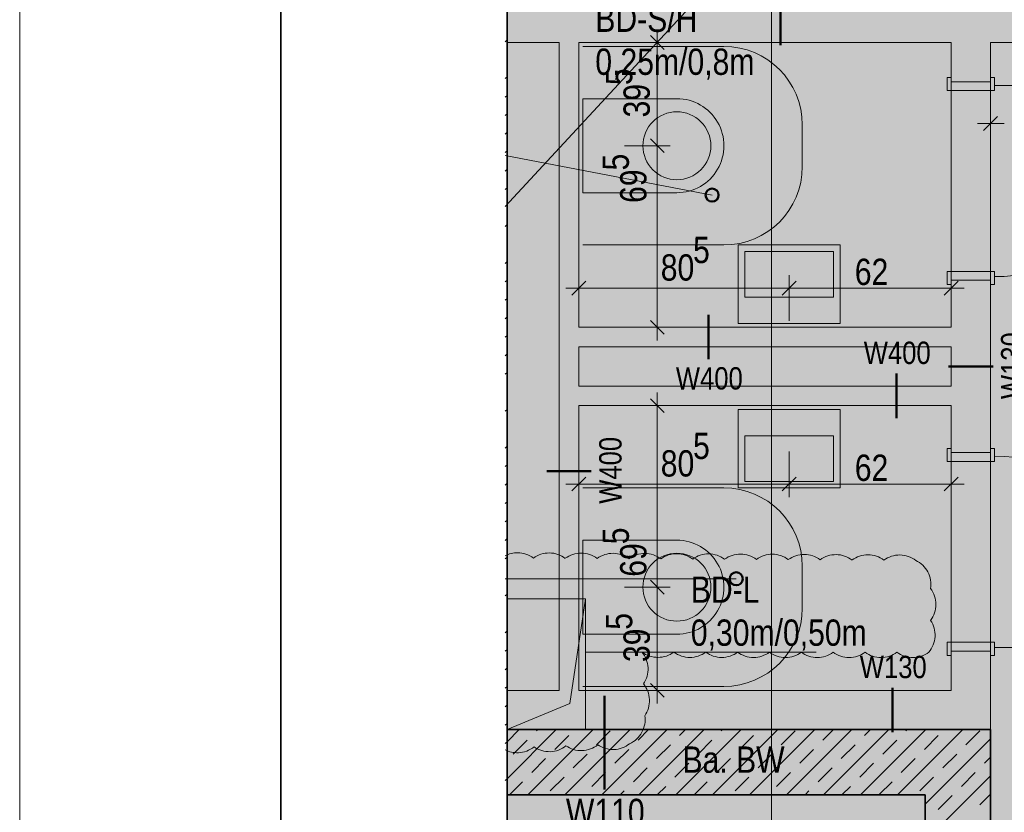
# Model space of a CAD drawing. Extents: x -743 to 300, y 62 to 1112.
# Tile 91 of 179: x -720 to -644, y 874 to 934. Entities that reach past the tile are written whole.
import ezdxf
from ezdxf.lldxf.tags import DXFTag

# ---------------------------------------------------------------- set-up
doc = ezdxf.new("R2010")
doc.units = 0
doc.layers.get('0').update_dxf_attribs({"lineweight": 13})
for name, color, linetype, lineweight, true_color in [('00 -Bauelemente -Gipskarton', 7, 'Continuous', 9, 0xff7fe6), ('30 -34 Innenwände- 1 tragend', 7, 'Continuous', 13, 0xdd0806), ('30 -34 Innenwände- 2 nichttragend', 7, 'Continuous', 18, 0xff7fe6), ('30 -34 Innenwände- 4 Türen_Fenster', 9, 'Continuous', 15, 0x808080), ('30 -35 Decken- 11 Bodendurchbruch', 7, 'Continuous', 15, 0x599559), ('60 -61 Ausstattung -1 Möbel -verdeckt', 9, 'grob-A06CPV7GL0', 13, 0x808080), ('70 -72 Beschriftung- 1 Beschriftung allgemein', 7, 'Continuous', 9, 0xff6633), ('70 -75 Raumstempel-2 Verweislinie', 3, 'Continuous', 9, 0x00ff00), ('70 -76 Bemaßung- 2 Allgemein', 9, 'Continuous', 5, 0x808080), ('70 -77 Revision- 2 Wolken', 7, 'Continuous', 18, 0x944cff), ('iwb_Layout BA_Markierung', 7, 'Continuous', 9, 0xbadcdc)]:
    doc.layers.add(name, color=color, linetype=linetype, lineweight=lineweight, true_color=true_color)
for name, color, linetype, lineweight in [('40 -41 Abwasser_Wasser_Gas- 1 Abwasser + sanitäre Anlagen', 7, 'Continuous', 9), ('70 -75 Raumstempel- 3 Wandstempel', 7, 'Continuous', 50), ('iwb_Plankopf Rahmen', 7, 'Continuous', 35), ('Keine-A06CPV7KL0', 7, 'Continuous', 9)]:
    doc.layers.add(name, color=color, linetype=linetype, lineweight=lineweight)
doc.styles.get("Standard").update_dxf_attribs({"font": 'ARIALN.TTF'})
tags = doc.linetypes.add('fein_strichliert-A06CPV7JL0', pattern=[4, 1, -2, 1]).pattern_tags.tags
tags[8:9] = [DXFTag(74, 4), DXFTag(75, 0), DXFTag(340, '0'), DXFTag(46, 0.0), DXFTag(50, 0.0), DXFTag(44, 0.0), DXFTag(45, 0.0)]
tags[6:7] = [DXFTag(74, 4), DXFTag(75, 0), DXFTag(340, '0'), DXFTag(46, 0.0), DXFTag(50, 0.0), DXFTag(44, 0.0), DXFTag(45, 0.0)]
tags[4:5] = [DXFTag(74, 4), DXFTag(75, 0), DXFTag(340, '0'), DXFTag(46, 0.0), DXFTag(50, 0.0), DXFTag(44, 0.0), DXFTag(45, 0.0)]
tags = doc.linetypes.add('grob-A06CPV7GL0', pattern=[14, 3, -8, 3]).pattern_tags.tags
tags[8:9] = [DXFTag(74, 4), DXFTag(75, 0), DXFTag(340, '0'), DXFTag(46, 0.0), DXFTag(50, 0.0), DXFTag(44, 0.0), DXFTag(45, 0.0)]
tags[6:7] = [DXFTag(74, 4), DXFTag(75, 0), DXFTag(340, '0'), DXFTag(46, 0.0), DXFTag(50, 0.0), DXFTag(44, 0.0), DXFTag(45, 0.0)]
tags[4:5] = [DXFTag(74, 4), DXFTag(75, 0), DXFTag(340, '0'), DXFTag(46, 0.0), DXFTag(50, 0.0), DXFTag(44, 0.0), DXFTag(45, 0.0)]

# ---------------------------------------------------------------- blocks, each defined once
blk = doc.blocks.new('Polygon-A06CPV78L0')
at = {"color": 0, "linetype": 'ByBlock', "lineweight": -2, "ltscale": 0.13}
blk.add_solid([(-611.222, 86.203), (-682.362, 86.014), (-611.055, 1083.814), (-682.362, 1083.814)], dxfattribs=at)
blk = doc.blocks.new('Referenz-A06CPV7ML0')
at = {"layer": '00 -Bauelemente -Gipskarton', "color": 0, "linetype": 'Continuous', "lineweight": 0, "ltscale": 0.13}
for points in [[(-682.352, 932.762), (-678.352, 932.762), (-682.352, 933.012), (-678.352, 933.012)], [(-647.852, 933.012), (-677.352, 933.012), (-648.102, 932.762), (-677.102, 932.762)], [(-677.352, 933.012), (-677.352, 910.212), (-677.102, 932.762), (-677.102, 910.462)], [(-647.852, 933.012), (-648.102, 932.762), (-647.852, 929.512), (-648.102, 929.512)], [(-645.602, 932.762), (-645.852, 933.012), (-645.602, 929.512), (-645.852, 929.512)], [(-639.202, 933.012), (-645.852, 933.012), (-639.202, 932.762), (-645.602, 932.762)], [(-682.352, 932.512), (-678.352, 932.512), (-682.352, 932.762), (-678.352, 932.762)], [(-648.102, 932.762), (-677.102, 932.762), (-648.352, 932.512), (-676.852, 932.512)], [(-677.102, 932.762), (-677.102, 910.462), (-676.852, 932.512), (-676.852, 910.712)], [(-648.102, 932.762), (-648.352, 932.512), (-648.102, 929.512), (-648.352, 929.512)], [(-645.352, 932.512), (-645.602, 932.762), (-645.352, 929.512), (-645.602, 929.512)], [(-639.202, 932.762), (-645.602, 932.762), (-639.202, 932.512), (-645.352, 932.512)], [(-648.352, 914.312), (-648.352, 906.212), (-648.102, 914.312), (-648.102, 906.212)], [(-648.102, 914.312), (-648.102, 906.212), (-647.852, 914.312), (-647.852, 906.212)], [(-645.852, 901.112), (-645.602, 901.112), (-645.852, 914.312), (-645.602, 914.312)], [(-645.602, 901.112), (-645.352, 901.112), (-645.602, 914.312), (-645.352, 914.312)], [(-677.102, 910.462), (-677.352, 910.212), (-648.352, 910.462), (-648.352, 910.212)], [(-676.852, 910.712), (-677.102, 910.462), (-648.352, 910.712), (-648.352, 910.462)], [(-677.352, 906.212), (-677.102, 906.212), (-677.352, 909.212), (-677.102, 909.212)], [(-677.102, 906.212), (-676.852, 906.212), (-677.102, 909.212), (-676.852, 909.212)], [(-648.102, 905.212), (-677.352, 905.212), (-648.102, 904.962), (-677.102, 904.962)], [(-677.352, 905.212), (-677.352, 882.412), (-677.102, 904.962), (-677.102, 882.662)], [(-647.852, 901.112), (-647.852, 905.212), (-648.102, 901.112), (-648.102, 905.212)], [(-648.352, 904.962), (-677.102, 904.962), (-648.352, 904.712), (-676.852, 904.712)], [(-677.102, 904.962), (-677.102, 882.662), (-676.852, 904.712), (-676.852, 882.912)], [(-648.102, 901.112), (-648.102, 904.962), (-648.352, 901.112), (-648.352, 904.962)], [(-648.352, 885.912), (-648.352, 882.912), (-648.102, 885.912), (-648.102, 882.662)], [(-648.102, 885.912), (-648.102, 882.662), (-647.852, 885.912), (-647.852, 882.412)], [(-645.852, 885.912), (-645.852, 880.412), (-645.602, 885.912), (-645.602, 880.162)], [(-645.602, 885.912), (-645.602, 880.162), (-645.352, 885.912), (-645.352, 879.912)], [(-678.352, 882.662), (-678.352, 882.912), (-682.352, 882.662), (-682.352, 882.912)], [(-678.352, 882.412), (-678.352, 882.662), (-682.352, 882.412), (-682.352, 882.662)], [(-677.102, 882.662), (-677.352, 882.412), (-648.102, 882.662), (-647.852, 882.412)], [(-676.852, 882.912), (-677.102, 882.662), (-648.352, 882.912), (-648.102, 882.662)], [(-645.602, 880.162), (-645.852, 880.412), (-682.352, 880.162), (-682.352, 880.412)], [(-645.352, 879.912), (-645.602, 880.162), (-682.352, 879.912), (-682.352, 880.162)]]:
    blk.add_solid(points, dxfattribs=at)
at = {"layer": '30 -34 Innenwände- 1 tragend', "color": 0, "lineweight": 35}
for p, q in [((-682.352, 1002.412), (-682.352, 837.412)), ((-682.352, 879.912), (-645.352, 879.912)), ((-645.352, 879.912), (-645.352, 837.412)), ((-682.352, 874.912), (-650.352, 874.912)), ((-650.352, 874.912), (-650.352, 837.412))]:
    blk.add_line(p, q, dxfattribs=at)
at = {"layer": '30 -34 Innenwände- 1 tragend', "color": 0, "lineweight": 9}
for p, q in [((-682.489, 932.575), (-682.352, 932.712)), ((-682.489, 932.575), (-682.352, 932.712)), ((-682.489, 929.747), (-682.352, 929.884)), ((-682.489, 929.747), (-682.352, 929.884)), ((-682.489, 928.332), (-682.352, 928.47)), ((-682.489, 928.332), (-682.352, 928.47)), ((-682.489, 926.918), (-682.352, 927.056)), ((-682.489, 926.918), (-682.352, 927.056)), ((-682.489, 925.504), (-682.352, 925.641)), ((-682.489, 925.504), (-682.352, 925.641)), ((-682.489, 924.09), (-682.352, 924.227)), ((-682.489, 924.09), (-682.352, 924.227)), ((-682.489, 922.675), (-682.352, 922.813)), ((-682.489, 922.675), (-682.352, 922.813)), ((-682.489, 921.261), (-682.352, 921.399)), ((-682.489, 921.261), (-682.352, 921.399)), ((-682.489, 918.433), (-682.352, 918.57)), ((-682.489, 918.433), (-682.352, 918.57)), ((-682.489, 915.604), (-682.352, 915.742)), ((-682.489, 915.604), (-682.352, 915.742)), ((-682.489, 914.19), (-682.352, 914.328)), ((-682.489, 914.19), (-682.352, 914.328)), ((-682.489, 912.776), (-682.352, 912.913)), ((-682.489, 912.776), (-682.352, 912.913)), ((-682.489, 911.362), (-682.352, 911.499)), ((-682.489, 911.362), (-682.352, 911.499)), ((-682.489, 909.948), (-682.352, 910.085)), ((-682.489, 909.948), (-682.352, 910.085)), ((-682.489, 908.533), (-682.352, 908.671)), ((-682.489, 908.533), (-682.352, 908.671)), ((-682.489, 907.119), (-682.352, 907.257)), ((-682.489, 907.119), (-682.352, 907.257)), ((-682.489, 904.291), (-682.352, 904.428)), ((-682.489, 904.291), (-682.352, 904.428)), ((-682.489, 901.462), (-682.352, 901.6)), ((-682.489, 901.462), (-682.352, 901.6)), ((-682.489, 900.048), (-682.352, 900.185)), ((-682.489, 900.048), (-682.352, 900.185)), ((-682.489, 898.634), (-682.352, 898.771)), ((-682.489, 898.634), (-682.352, 898.771)), ((-682.489, 897.22), (-682.352, 897.357)), ((-682.489, 897.22), (-682.352, 897.357)), ((-682.489, 895.805), (-682.352, 895.943)), ((-682.489, 895.805), (-682.352, 895.943)), ((-682.489, 894.391), (-682.352, 894.529)), ((-682.489, 894.391), (-682.352, 894.529)), ((-682.489, 892.977), (-682.352, 893.114)), ((-682.489, 892.977), (-682.352, 893.114)), ((-682.489, 890.149), (-682.352, 890.286)), ((-682.489, 890.149), (-682.352, 890.286)), ((-682.489, 887.32), (-682.352, 887.458)), ((-682.489, 887.32), (-682.352, 887.458)), ((-682.489, 885.906), (-682.352, 886.043)), ((-682.489, 885.906), (-682.352, 886.043)), ((-682.489, 884.492), (-682.352, 884.629)), ((-682.489, 884.492), (-682.352, 884.629)), ((-682.489, 883.077), (-682.352, 883.215)), ((-682.489, 883.077), (-682.352, 883.215)), ((-682.489, 881.663), (-682.352, 881.801)), ((-682.489, 881.663), (-682.352, 881.801)), ((-682.489, 880.249), (-682.352, 880.386)), ((-682.489, 880.249), (-682.352, 880.386)), ((-682.352, 878.972), (-681.412, 879.912)), ((-682.352, 876.144), (-678.584, 879.912)), ((-682.352, 878.972), (-681.412, 879.912)), ((-682.352, 876.144), (-678.584, 879.912)), ((-680.755, 874.912), (-675.755, 879.912)), ((-680.755, 874.912), (-675.755, 879.912)), ((-680.104, 879.806), (-679.998, 879.912)), ((-680.104, 879.806), (-679.998, 879.912)), ((-678.69, 878.392), (-677.629, 879.452)), ((-678.69, 878.392), (-677.629, 879.452)), ((-677.927, 874.912), (-672.927, 879.912)), ((-677.927, 874.912), (-672.927, 879.912)), ((-675.508, 878.745), (-674.447, 879.806)), ((-675.508, 878.745), (-674.447, 879.806)), ((-675.098, 874.912), (-670.098, 879.912)), ((-675.098, 874.912), (-670.098, 879.912)), ((-672.326, 879.099), (-671.513, 879.912)), ((-672.326, 879.099), (-671.513, 879.912)), ((-672.27, 874.912), (-667.27, 879.912)), ((-672.27, 874.912), (-667.27, 879.912)), ((-669.442, 874.912), (-664.442, 879.912)), ((-669.442, 874.912), (-664.442, 879.912)), ((-669.144, 879.452), (-668.684, 879.912)), ((-669.144, 879.452), (-668.684, 879.912)), ((-666.613, 874.912), (-661.613, 879.912)), ((-666.613, 874.912), (-661.613, 879.912)), ((-665.962, 879.806), (-665.856, 879.912)), ((-665.962, 879.806), (-665.856, 879.912)), ((-664.548, 878.392), (-663.487, 879.452)), ((-664.548, 878.392), (-663.487, 879.452)), ((-663.785, 874.912), (-658.785, 879.912)), ((-663.785, 874.912), (-658.785, 879.912)), ((-661.366, 878.745), (-660.305, 879.806)), ((-661.366, 878.745), (-660.305, 879.806)), ((-660.956, 874.912), (-655.956, 879.912)), ((-660.956, 874.912), (-655.956, 879.912)), ((-658.184, 879.099), (-657.37, 879.912)), ((-658.184, 879.099), (-657.37, 879.912)), ((-658.128, 874.912), (-653.128, 879.912)), ((-658.128, 874.912), (-653.128, 879.912)), ((-655.299, 874.912), (-650.299, 879.912)), ((-655.299, 874.912), (-650.299, 879.912)), ((-655.002, 879.452), (-654.542, 879.912)), ((-655.002, 879.452), (-654.542, 879.912)), ((-652.471, 874.912), (-647.471, 879.912)), ((-652.471, 874.912), (-647.471, 879.912)), ((-651.82, 879.806), (-651.714, 879.912)), ((-651.82, 879.806), (-651.714, 879.912)), ((-650.406, 878.392), (-649.345, 879.452)), ((-650.406, 878.392), (-649.345, 879.452)), ((-647.224, 878.745), (-646.163, 879.806)), ((-647.224, 878.745), (-646.163, 879.806)), ((-682.489, 878.835), (-682.352, 878.972)), ((-682.489, 878.835), (-682.352, 878.972)), ((-681.872, 878.038), (-680.811, 879.099)), ((-681.872, 878.038), (-680.811, 879.099)), ((-670.912, 877.685), (-669.851, 878.745)), ((-670.912, 877.685), (-669.851, 878.745)), ((-667.73, 878.038), (-666.669, 879.099)), ((-667.73, 878.038), (-666.669, 879.099)), ((-656.769, 877.685), (-655.709, 878.745)), ((-656.769, 877.685), (-655.709, 878.745)), ((-653.588, 878.038), (-652.527, 879.099)), ((-653.588, 878.038), (-652.527, 879.099)), ((-650.352, 874.203), (-645.352, 879.203)), ((-650.352, 874.203), (-645.352, 879.203)), ((-677.276, 876.977), (-676.215, 878.038)), ((-677.276, 876.977), (-676.215, 878.038)), ((-674.094, 877.331), (-673.033, 878.392)), ((-674.094, 877.331), (-673.033, 878.392)), ((-663.133, 876.977), (-662.073, 878.038)), ((-663.133, 876.977), (-662.073, 878.038)), ((-659.951, 877.331), (-658.891, 878.392)), ((-659.951, 877.331), (-658.891, 878.392)), ((-648.991, 876.977), (-647.931, 878.038)), ((-648.991, 876.977), (-647.931, 878.038)), ((-680.458, 876.624), (-679.397, 877.685)), ((-680.458, 876.624), (-679.397, 877.685)), ((-669.497, 876.27), (-668.437, 877.331)), ((-669.497, 876.27), (-668.437, 877.331)), ((-666.315, 876.624), (-665.255, 877.685)), ((-666.315, 876.624), (-665.255, 877.685)), ((-655.355, 876.27), (-654.295, 877.331)), ((-655.355, 876.27), (-654.295, 877.331)), ((-652.173, 876.624), (-651.113, 877.685)), ((-652.173, 876.624), (-651.113, 877.685)), ((-645.809, 877.331), (-645.352, 877.788)), ((-645.809, 877.331), (-645.352, 877.788)), ((-675.861, 875.563), (-674.801, 876.624)), ((-675.861, 875.563), (-674.801, 876.624)), ((-672.679, 875.917), (-671.619, 876.977)), ((-672.679, 875.917), (-671.619, 876.977)), ((-661.719, 875.563), (-660.659, 876.624)), ((-661.719, 875.563), (-660.659, 876.624)), ((-658.537, 875.917), (-657.477, 876.977)), ((-658.537, 875.917), (-657.477, 876.977)), ((-647.577, 875.563), (-646.516, 876.624)), ((-647.577, 875.563), (-646.516, 876.624)), ((-682.489, 876.006), (-682.352, 876.144)), ((-682.489, 876.006), (-682.352, 876.144)), ((-682.169, 874.912), (-681.165, 875.917)), ((-682.169, 874.912), (-681.165, 875.917)), ((-679.043, 875.21), (-677.983, 876.27)), ((-679.043, 875.21), (-677.983, 876.27)), ((-668.027, 874.912), (-667.023, 875.917)), ((-668.027, 874.912), (-667.023, 875.917)), ((-664.901, 875.21), (-663.841, 876.27)), ((-664.901, 875.21), (-663.841, 876.27)), ((-653.885, 874.912), (-652.88, 875.917)), ((-653.885, 874.912), (-652.88, 875.917)), ((-650.759, 875.21), (-649.698, 876.27)), ((-650.759, 875.21), (-649.698, 876.27)), ((-650.352, 871.374), (-645.352, 876.374)), ((-650.352, 871.374), (-645.352, 876.374)), ((-673.684, 874.912), (-673.387, 875.21)), ((-673.684, 874.912), (-673.387, 875.21)), ((-670.856, 874.912), (-670.205, 875.563)), ((-670.856, 874.912), (-670.205, 875.563)), ((-659.542, 874.912), (-659.244, 875.21)), ((-659.542, 874.912), (-659.244, 875.21)), ((-656.714, 874.912), (-656.062, 875.563)), ((-656.714, 874.912), (-656.062, 875.563)), ((-646.163, 874.149), (-645.352, 874.96)), ((-646.163, 874.149), (-645.352, 874.96)), ((-649.345, 873.795), (-648.284, 874.856)), ((-649.345, 873.795), (-648.284, 874.856))]:
    blk.add_line(p, q, dxfattribs=at)
at = {"layer": '30 -34 Innenwände- 1 tragend', "color": 0, "linetype": 'Continuous', "lineweight": -2, "ltscale": 0.13}
for p, q in [((-682.352, 932.512), (-682.352, 882.912)), ((-682.352, 879.912), (-645.352, 879.912)), ((-645.352, 879.912), (-645.352, 837.412)), ((-682.352, 874.912), (-682.352, 837.412)), ((-682.352, 874.912), (-650.352, 874.912)), ((-650.352, 874.912), (-650.352, 837.412))]:
    blk.add_line(p, q, dxfattribs=at)
at = {"layer": '30 -34 Innenwände- 2 nichttragend', "color": 0, "linetype": 'Continuous', "ltscale": 0.18}
for p, q in [((-682.352, 932.512), (-678.352, 932.512)), ((-678.352, 882.912), (-678.352, 932.512)), ((-676.852, 910.712), (-676.852, 932.512)), ((-676.852, 932.512), (-648.352, 932.512)), ((-648.352, 929.512), (-648.352, 932.512)), ((-645.352, 932.512), (-639.202, 932.512)), ((-645.352, 929.512), (-645.352, 932.512)), ((-648.352, 929.512), (-648.352, 929.832)), ((-645.352, 929.512), (-645.352, 929.832)), ((-648.352, 910.712), (-648.352, 914.312)), ((-648.352, 914.312), (-648.352, 913.992)), ((-645.352, 901.112), (-645.352, 914.312)), ((-645.352, 914.312), (-645.352, 913.992)), ((-648.352, 910.712), (-676.852, 910.712)), ((-676.852, 906.212), (-676.852, 909.212)), ((-648.352, 909.212), (-676.852, 909.212)), ((-648.352, 906.212), (-648.352, 909.212)), ((-676.852, 906.212), (-648.352, 906.212)), ((-676.852, 882.912), (-676.852, 904.712)), ((-676.852, 904.712), (-648.352, 904.712)), ((-648.352, 901.112), (-648.352, 904.712)), ((-648.352, 901.112), (-648.352, 901.432)), ((-645.352, 901.112), (-645.352, 901.432)), ((-648.352, 882.912), (-648.352, 885.912)), ((-648.352, 885.912), (-648.352, 885.592)), ((-645.352, 879.912), (-645.352, 885.912)), ((-645.352, 885.912), (-645.352, 885.592)), ((-682.352, 882.912), (-678.352, 882.912)), ((-682.352, 879.912), (-682.352, 882.912)), ((-676.852, 882.912), (-648.352, 882.912)), ((-682.352, 879.912), (-645.352, 879.912))]:
    blk.add_line(p, q, dxfattribs=at)
at = {"layer": '30 -34 Innenwände- 4 Türen_Fenster', "color": 0, "linetype": 'Continuous', "ltscale": 0.15}
for p, q in [((-648.652, 928.832), (-648.652, 929.832)), ((-648.652, 929.832), (-648.352, 929.832)), ((-648.352, 929.832), (-648.352, 929.512)), ((-648.352, 929.512), (-645.352, 929.512)), ((-645.352, 929.832), (-645.052, 929.832)), ((-645.352, 929.512), (-645.352, 929.832)), ((-645.052, 929.832), (-645.052, 929.232)), ((-645.052, 929.232), (-645.052, 928.832)), ((-645.052, 928.832), (-648.652, 928.832)), ((-645.052, 914.992), (-648.652, 914.992)), ((-648.652, 914.992), (-648.652, 913.992)), ((-645.052, 914.592), (-645.052, 914.992)), ((-648.352, 913.992), (-648.352, 914.312)), ((-648.352, 914.312), (-645.352, 914.312)), ((-645.352, 914.312), (-645.352, 913.992)), ((-645.052, 913.992), (-645.052, 914.592)), ((-648.652, 913.992), (-648.352, 913.992)), ((-645.352, 913.992), (-645.052, 913.992)), ((-648.652, 900.432), (-648.652, 901.432)), ((-648.652, 901.432), (-648.352, 901.432)), ((-648.352, 901.432), (-648.352, 901.112)), ((-645.352, 901.432), (-645.052, 901.432)), ((-645.352, 901.112), (-645.352, 901.432)), ((-645.052, 901.432), (-645.052, 900.832)), ((-648.352, 901.112), (-645.352, 901.112)), ((-645.052, 900.832), (-645.052, 900.432)), ((-645.052, 900.432), (-648.652, 900.432)), ((-645.052, 886.592), (-648.652, 886.592)), ((-648.652, 886.592), (-648.652, 885.592)), ((-645.052, 886.192), (-645.052, 886.592)), ((-645.052, 885.592), (-645.052, 886.192)), ((-648.652, 885.592), (-648.352, 885.592)), ((-648.352, 885.592), (-648.352, 885.912)), ((-648.352, 885.912), (-645.352, 885.912)), ((-645.352, 885.912), (-645.352, 885.592)), ((-645.352, 885.592), (-645.052, 885.592))]:
    blk.add_line(p, q, dxfattribs=at)
at = {"layer": '30 -34 Innenwände- 4 Türen_Fenster', "color": 0, "linetype": 'grob-A06CPV7GL0', "ltscale": 0.15}
for p, q in [((-648.352, 914.312), (-648.352, 929.512)), ((-645.352, 914.312), (-645.352, 929.512)), ((-648.352, 885.912), (-648.352, 901.112)), ((-645.352, 885.912), (-645.352, 901.112))]:
    blk.add_line(p, q, dxfattribs=at)
at = {"layer": '30 -34 Innenwände- 4 Türen_Fenster', "color": 0, "linetype": 'fein_strichliert-A06CPV7JL0', "ltscale": 0.15}
for p, q in [((-645.052, 929.232), (-630.412, 929.232)), ((-645.052, 886.192), (-630.412, 886.192))]:
    blk.add_line(p, q, dxfattribs=at)
for centre, major_axis in [((-645.052, 929.232), (0, -14.64)), ((-645.052, 886.192), (14.64, 0))]:
    blk.add_ellipse(centre, major_axis=major_axis, ratio=1, start_param=0, end_param=1.570796, dxfattribs=at)
at = {"layer": '30 -35 Decken- 11 Bodendurchbruch', "color": 0, "linetype": 'Continuous', "ltscale": 0.15}
for p, q in [((-682.352, 879.912), (-682.352, 889.912)), ((-682.352, 889.912), (-676.352, 889.912)), ((-676.352, 889.912), (-677.552, 881.912)), ((-676.352, 889.912), (-677.552, 881.912)), ((-676.352, 879.912), (-676.352, 889.912)), ((-658.687, 885.835), (-676.352, 885.835)), ((-677.552, 881.912), (-682.352, 879.912)), ((-677.552, 881.912), (-682.352, 879.912)), ((-682.352, 879.912), (-676.352, 879.912))]:
    blk.add_line(p, q, dxfattribs=at)
blk.add_solid([(-676.352, 879.912), (-682.352, 879.912), (-676.352, 889.912), (-677.552, 881.912)], dxfattribs=at)
at = {"layer": '40 -41 Abwasser_Wasser_Gas- 1 Abwasser + sanitäre Anlagen', "color": 0, "linetype": 'Continuous', "ltscale": 0.13}
for p, q in [((-676.552, 921.012), (-676.552, 928.212)), ((-676.552, 928.212), (-669.352, 928.212)), ((-670.578, 926.905), (-670.796, 926.774)), ((-670.347, 927.014), (-670.578, 926.905)), ((-670.107, 927.1), (-670.347, 927.014)), ((-669.859, 927.162), (-670.107, 927.1)), ((-669.607, 927.2), (-669.859, 927.162)), ((-669.352, 927.212), (-669.607, 927.2)), ((-669.097, 927.2), (-669.352, 927.212)), ((-668.845, 927.162), (-669.097, 927.2)), ((-668.597, 927.1), (-668.845, 927.162)), ((-668.357, 927.014), (-668.597, 927.1)), ((-668.126, 926.905), (-668.357, 927.014)), ((-667.907, 926.774), (-668.126, 926.905)), ((-671.362, 926.262), (-671.514, 926.057)), ((-671.19, 926.451), (-671.362, 926.262)), ((-671.001, 926.622), (-671.19, 926.451)), ((-670.796, 926.774), (-671.001, 926.622)), ((-667.702, 926.622), (-667.907, 926.774)), ((-667.513, 926.451), (-667.702, 926.622)), ((-667.342, 926.262), (-667.513, 926.451)), ((-667.19, 926.057), (-667.342, 926.262)), ((-671.754, 925.607), (-671.84, 925.367)), ((-671.645, 925.838), (-671.754, 925.607)), ((-671.514, 926.057), (-671.645, 925.838)), ((-667.059, 925.838), (-667.19, 926.057)), ((-666.95, 925.607), (-667.059, 925.838)), ((-666.864, 925.367), (-666.95, 925.607)), ((-671.939, 924.867), (-671.952, 924.612)), ((-671.902, 925.119), (-671.939, 924.867)), ((-671.84, 925.367), (-671.902, 925.119)), ((-666.802, 925.119), (-666.864, 925.367)), ((-666.764, 924.867), (-666.802, 925.119)), ((-666.752, 924.612), (-666.764, 924.867)), ((-671.952, 924.612), (-671.939, 924.357)), ((-671.939, 924.357), (-671.902, 924.105)), ((-671.902, 924.105), (-671.84, 923.857)), ((-666.864, 923.857), (-666.802, 924.105)), ((-666.802, 924.105), (-666.764, 924.357)), ((-666.764, 924.357), (-666.752, 924.612)), ((-671.84, 923.857), (-671.754, 923.617)), ((-671.754, 923.617), (-671.645, 923.386)), ((-671.645, 923.386), (-671.514, 923.168)), ((-671.514, 923.168), (-671.362, 922.963)), ((-667.342, 922.963), (-667.19, 923.168)), ((-667.19, 923.168), (-667.059, 923.386)), ((-667.059, 923.386), (-666.95, 923.617)), ((-666.95, 923.617), (-666.864, 923.857)), ((-671.362, 922.963), (-671.19, 922.774)), ((-671.19, 922.774), (-671.001, 922.602)), ((-671.001, 922.602), (-670.796, 922.45)), ((-670.796, 922.45), (-670.578, 922.319)), ((-668.126, 922.319), (-667.907, 922.45)), ((-667.907, 922.45), (-667.702, 922.602)), ((-667.702, 922.602), (-667.513, 922.774)), ((-667.513, 922.774), (-667.342, 922.963)), ((-670.578, 922.319), (-670.347, 922.21)), ((-670.347, 922.21), (-670.107, 922.124)), ((-670.107, 922.124), (-669.859, 922.062)), ((-669.859, 922.062), (-669.607, 922.025)), ((-669.607, 922.025), (-669.352, 922.012)), ((-669.352, 922.012), (-669.097, 922.025)), ((-669.097, 922.025), (-668.845, 922.062)), ((-668.845, 922.062), (-668.597, 922.124)), ((-668.597, 922.124), (-668.357, 922.21)), ((-668.357, 922.21), (-668.126, 922.319)), ((-669.352, 921.012), (-676.552, 921.012)), ((-664.652, 917.012), (-664.652, 911.012)), ((-656.852, 917.012), (-664.652, 917.012)), ((-664.152, 916.512), (-664.152, 913.012)), ((-657.352, 916.512), (-664.152, 916.512)), ((-657.352, 913.012), (-657.352, 916.512)), ((-656.852, 911.012), (-656.852, 917.012)), ((-664.152, 913.012), (-657.352, 913.012)), ((-664.652, 911.012), (-656.852, 911.012)), ((-664.652, 898.412), (-664.652, 904.412)), ((-664.652, 904.412), (-656.852, 904.412)), ((-656.852, 904.412), (-656.852, 898.412)), ((-664.152, 898.912), (-664.152, 902.412)), ((-664.152, 902.412), (-657.352, 902.412)), ((-657.352, 902.412), (-657.352, 898.912)), ((-656.852, 898.412), (-664.652, 898.412)), ((-657.352, 898.912), (-664.152, 898.912)), ((-676.552, 894.412), (-676.552, 887.212)), ((-669.352, 894.412), (-676.552, 894.412)), ((-671.001, 892.822), (-670.796, 892.974)), ((-670.796, 892.974), (-670.578, 893.105)), ((-670.578, 893.105), (-670.347, 893.214)), ((-670.347, 893.214), (-670.107, 893.3)), ((-670.107, 893.3), (-669.859, 893.362)), ((-669.859, 893.362), (-669.607, 893.4)), ((-669.607, 893.4), (-669.352, 893.412)), ((-669.352, 893.412), (-669.097, 893.4)), ((-669.097, 893.4), (-668.845, 893.362)), ((-668.845, 893.362), (-668.597, 893.3)), ((-668.597, 893.3), (-668.357, 893.214)), ((-668.357, 893.214), (-668.126, 893.105)), ((-668.126, 893.105), (-667.907, 892.974)), ((-667.907, 892.974), (-667.702, 892.822)), ((-671.645, 892.038), (-671.514, 892.257)), ((-671.514, 892.257), (-671.362, 892.462)), ((-671.362, 892.462), (-671.19, 892.651)), ((-671.19, 892.651), (-671.001, 892.822)), ((-667.702, 892.822), (-667.513, 892.651)), ((-667.513, 892.651), (-667.342, 892.462)), ((-667.342, 892.462), (-667.19, 892.257)), ((-667.19, 892.257), (-667.059, 892.038)), ((-671.902, 891.319), (-671.84, 891.567)), ((-671.84, 891.567), (-671.754, 891.807)), ((-671.754, 891.807), (-671.645, 892.038)), ((-667.059, 892.038), (-666.95, 891.807)), ((-666.95, 891.807), (-666.864, 891.567)), ((-666.864, 891.567), (-666.802, 891.319)), ((-671.952, 890.812), (-671.939, 891.067)), ((-671.939, 890.557), (-671.952, 890.812)), ((-671.939, 891.067), (-671.902, 891.319)), ((-666.802, 891.319), (-666.764, 891.067)), ((-666.764, 891.067), (-666.752, 890.812)), ((-666.752, 890.812), (-666.764, 890.557)), ((-671.902, 890.305), (-671.939, 890.557)), ((-671.84, 890.057), (-671.902, 890.305)), ((-671.754, 889.817), (-671.84, 890.057)), ((-666.864, 890.057), (-666.95, 889.817)), ((-666.802, 890.305), (-666.864, 890.057)), ((-666.764, 890.557), (-666.802, 890.305)), ((-671.645, 889.586), (-671.754, 889.817)), ((-671.514, 889.368), (-671.645, 889.586)), ((-671.362, 889.163), (-671.514, 889.368)), ((-667.19, 889.368), (-667.342, 889.163)), ((-667.059, 889.586), (-667.19, 889.368)), ((-666.95, 889.817), (-667.059, 889.586)), ((-671.19, 888.974), (-671.362, 889.163)), ((-671.001, 888.802), (-671.19, 888.974)), ((-670.796, 888.65), (-671.001, 888.802)), ((-670.578, 888.519), (-670.796, 888.65)), ((-670.347, 888.41), (-670.578, 888.519)), ((-668.126, 888.519), (-668.357, 888.41)), ((-667.907, 888.65), (-668.126, 888.519)), ((-667.702, 888.802), (-667.907, 888.65)), ((-667.513, 888.974), (-667.702, 888.802)), ((-667.342, 889.163), (-667.513, 888.974)), ((-670.107, 888.324), (-670.347, 888.41)), ((-669.859, 888.262), (-670.107, 888.324)), ((-669.607, 888.225), (-669.859, 888.262)), ((-669.352, 888.212), (-669.607, 888.225)), ((-669.097, 888.225), (-669.352, 888.212)), ((-668.845, 888.262), (-669.097, 888.225)), ((-668.597, 888.324), (-668.845, 888.262)), ((-668.357, 888.41), (-668.597, 888.324)), ((-676.552, 887.212), (-669.352, 887.212))]:
    blk.add_line(p, q, dxfattribs=at)
for centre in [(-669.352, 924.612), (-669.352, 890.812)]:
    blk.add_ellipse(centre, major_axis=(0, -3.6), ratio=1, start_param=0, end_param=3.141593, dxfattribs=at)
at = {"layer": '60 -61 Ausstattung -1 Möbel -verdeckt', "color": 0, "linetype": 'grob-A06CPV7GL0', "lineweight": -2, "ltscale": 0.13}
for p, q in [((-665.752, 932.212), (-676.552, 932.212)), ((-659.752, 923.012), (-659.752, 926.212)), ((-676.552, 917.012), (-665.752, 917.012)), ((-676.552, 898.412), (-665.752, 898.412)), ((-659.752, 892.412), (-659.752, 889.212)), ((-665.752, 883.212), (-676.552, 883.212))]:
    blk.add_line(p, q, dxfattribs=at)
for centre, major_axis in [((-665.752, 926.212), (6, 0)), ((-665.752, 923.012), (0, -6)), ((-665.752, 892.412), (6, 0)), ((-665.752, 889.212), (0, -6))]:
    blk.add_ellipse(centre, major_axis=major_axis, ratio=1, start_param=0, end_param=1.570796, dxfattribs=at)
at = {"layer": '70 -72 Beschriftung- 1 Beschriftung allgemein', "color": 0, "linetype": 'grob-A06CPV7GL0', "ltscale": 0.13}
blk.add_line((-682.489, 919.967), (-604.852, 1003.912), dxfattribs=at)
at = {"layer": '70 -75 Raumstempel- 3 Wandstempel', "color": 0, "linetype": 'Continuous', "ltscale": 0.5}
for p, q in [((-661.419, 935.712), (-661.419, 932.312)), ((-666.929, 908.262), (-666.929, 911.662)), ((-645.152, 907.712), (-648.552, 907.712)), ((-652.548, 907.162), (-652.548, 903.762)), ((-675.902, 899.697), (-679.302, 899.697)), ((-652.852, 883.112), (-652.852, 879.712))]:
    blk.add_line(p, q, dxfattribs=at)
at = {"layer": '70 -75 Raumstempel-2 Verweislinie', "color": 0, "linetype": 'Continuous', "ltscale": 0.13}
for p, q in [((-662.105, 1074.614), (-662.105, 866.772)), ((-682.489, 923.861), (-666.657, 920.833)), ((-664.805, 891.454), (-682.489, 891.454))]:
    blk.add_line(p, q, dxfattribs=at)
at = {"layer": '70 -75 Raumstempel-2 Verweislinie', "color": 0, "linetype": 'ByBlock', "lineweight": 50, "ltscale": 0.5}
for centre in [(-666.657, 920.833), (-664.805, 891.454)]:
    blk.add_circle(centre, 0.5, dxfattribs=at)
at = {"layer": '70 -76 Bemaßung- 2 Allgemein', "color": 0, "linetype": 'Continuous', "lineweight": 20, "ltscale": 0.2}
for p, q in [((-671.382, 933.043), (-670.321, 931.982)), ((-645.882, 925.789), (-644.821, 926.851)), ((-670.321, 924.082), (-671.382, 925.143)), ((-671.382, 925.143), (-670.321, 924.082)), ((-677.382, 913.182), (-676.321, 914.243)), ((-660.221, 914.243), (-661.282, 913.182)), ((-661.282, 913.182), (-660.221, 914.243)), ((-647.821, 914.243), (-648.882, 913.182)), ((-670.321, 910.182), (-671.382, 911.243)), ((-671.382, 905.243), (-670.321, 904.182)), ((-677.382, 898.182), (-676.321, 899.243)), ((-660.221, 899.243), (-661.282, 898.182)), ((-661.282, 898.182), (-660.221, 899.243)), ((-647.821, 899.243), (-648.882, 898.182)), ((-670.321, 890.282), (-671.382, 891.343)), ((-671.382, 891.343), (-670.321, 890.282)), ((-670.321, 882.382), (-671.382, 883.443))]:
    blk.add_line(p, q, dxfattribs=at)
at = {"layer": '70 -76 Bemaßung- 2 Allgemein', "color": 0, "linetype": 'Continuous', "ltscale": 0.13}
for p, q in [((-670.852, 933.512), (-670.852, 931.452)), ((-673.352, 932.512), (-669.852, 932.512)), ((-670.852, 925.672), (-670.852, 931.452)), ((-645.352, 928.82), (-645.352, 925.32)), ((-646.352, 926.32), (-644.291, 926.32)), ((-670.852, 923.612), (-670.852, 925.672)), ((-670.852, 925.612), (-670.852, 923.552)), ((-673.352, 924.612), (-669.852, 924.612)), ((-673.352, 924.612), (-669.852, 924.612)), ((-670.852, 911.772), (-670.852, 923.552)), ((-676.852, 911.212), (-676.852, 914.712)), ((-660.752, 911.212), (-660.752, 914.712)), ((-660.752, 911.212), (-660.752, 914.712)), ((-648.352, 911.212), (-648.352, 914.712)), ((-677.852, 913.712), (-675.791, 913.712)), ((-661.812, 913.712), (-675.791, 913.712)), ((-659.752, 913.712), (-661.812, 913.712)), ((-661.752, 913.712), (-659.691, 913.712)), ((-649.412, 913.712), (-659.691, 913.712)), ((-647.352, 913.712), (-649.412, 913.712)), ((-670.852, 909.712), (-670.852, 911.772)), ((-673.352, 910.712), (-669.852, 910.712)), ((-670.852, 905.712), (-670.852, 903.652)), ((-673.352, 904.712), (-669.852, 904.712)), ((-670.852, 891.872), (-670.852, 903.652)), ((-676.852, 901.212), (-676.852, 897.712)), ((-660.752, 901.212), (-660.752, 897.712)), ((-660.752, 901.212), (-660.752, 897.712)), ((-648.352, 901.212), (-648.352, 897.712)), ((-677.852, 898.712), (-675.791, 898.712)), ((-661.812, 898.712), (-675.791, 898.712)), ((-659.752, 898.712), (-661.812, 898.712)), ((-661.752, 898.712), (-659.691, 898.712)), ((-649.412, 898.712), (-659.691, 898.712)), ((-647.352, 898.712), (-649.412, 898.712)), ((-670.852, 889.812), (-670.852, 891.872)), ((-670.852, 891.812), (-670.852, 889.752)), ((-673.352, 890.812), (-669.852, 890.812)), ((-673.352, 890.812), (-669.852, 890.812)), ((-670.852, 883.972), (-670.852, 889.752)), ((-670.852, 881.912), (-670.852, 883.972)), ((-673.352, 882.912), (-669.852, 882.912))]:
    blk.add_line(p, q, dxfattribs=at)
at = {"layer": '70 -77 Revision- 2 Wolken', "color": 0, "linetype": 'Continuous', "ltscale": 0.18}
for centre, major_axis, end_param in [((-681.557, 891.417), (0.012, 2.032), 0.482468), ((-681.557, 891.417), (1.229, 1.618), 0.643501), ((-679.119, 891.403), (0.012, 2.032), 0.643501), ((-679.119, 891.403), (1.229, 1.618), 0.643501), ((-676.68, 891.389), (0.012, 2.032), 0.643501), ((-676.68, 891.389), (1.229, 1.618), 0.643501), ((-674.242, 891.375), (0.012, 2.032), 0.643501), ((-674.242, 891.375), (1.229, 1.618), 0.643501), ((-671.804, 891.36), (0.012, 2.032), 0.643501), ((-671.804, 891.36), (1.229, 1.618), 0.643501), ((-669.365, 891.346), (0.012, 2.032), 0.643501), ((-669.365, 891.346), (1.229, 1.618), 0.643501), ((-666.927, 891.332), (0.012, 2.032), 0.643501), ((-666.927, 891.332), (1.229, 1.618), 0.643501), ((-664.489, 891.318), (0.012, 2.032), 0.643501), ((-664.489, 891.318), (1.229, 1.618), 0.643501), ((-662.05, 891.304), (0.012, 2.032), 0.643501), ((-662.05, 891.304), (1.229, 1.618), 0.643501), ((-659.612, 891.29), (0.012, 2.032), 0.643501), ((-659.612, 891.29), (1.229, 1.618), 0.643501), ((-657.173, 891.275), (0.012, 2.032), 0.643501), ((-657.173, 891.275), (1.229, 1.618), 0.643501), ((-654.735, 891.261), (0.012, 2.032), 0.643501), ((-654.735, 891.261), (1.229, 1.618), 0.643501), ((-652.297, 891.247), (0.012, 2.032), 0.643501), ((-652.297, 891.247), (1.229, 1.618), 0.643501), ((-651.939, 891.03), (1.798, 0.946), 0.643501), ((-651.939, 891.03), (2.006, -0.322), 0.643501), ((-651.557, 889.487), (2.032, 0.002), 0.643501), ((-651.557, 889.487), (1.627, -1.217), 0.643501), ((-651.623, 887.147), (2.029, -0.118), 0.643501), ((-651.623, 887.147), (1.552, -1.312), 0.643501), ((-673.589, 884.554), (2.03, 0.087), 0.643501), ((-670.797, 887.467), (-1.22, -1.625), 0.643501), ((-670.797, 887.467), (-0.001, -2.032), 0.643501), ((-668.359, 887.466), (-1.22, -1.625), 0.643501), ((-668.359, 887.466), (-0.001, -2.032), 0.643501), ((-665.92, 887.466), (-1.22, -1.625), 0.643501), ((-665.92, 887.466), (-0.001, -2.032), 0.643501), ((-663.482, 887.465), (-1.22, -1.625), 0.643501), ((-663.482, 887.465), (-0.001, -2.032), 0.643501), ((-661.044, 887.464), (-1.22, -1.625), 0.643501), ((-661.044, 887.464), (-0.001, -2.032), 0.643501), ((-658.605, 887.463), (-1.22, -1.625), 0.643501), ((-658.605, 887.463), (-0.001, -2.032), 0.643501), ((-656.167, 887.463), (-1.22, -1.625), 0.643501), ((-656.167, 887.463), (-0.001, -2.032), 0.643501), ((-653.728, 887.462), (-1.22, -1.625), 0.643501), ((-653.728, 887.462), (-0.001, -2.032), 0.643501), ((-651.29, 887.461), (-1.22, -1.625), 0.643501), ((-651.29, 887.461), (-0.001, -2.032), 0.643501), ((-673.589, 884.554), (1.676, -1.149), 0.643501), ((-673.481, 882.114), (2.03, 0.093), 0.643501), ((-673.481, 882.114), (1.68, -1.144), 0.643501), ((-673.812, 880.677), (1.784, -0.972), 0.643501), ((-673.812, 880.677), (0.844, -1.848), 0.643501), ((-679.115, 880.249), (0.068, -2.031), 0.643501), ((-676.678, 880.331), (-1.164, -1.666), 0.643501), ((-676.678, 880.331), (0.068, -2.031), 0.643501), ((-674.241, 880.412), (-1.164, -1.666), 0.643501), ((-674.241, 880.412), (0.068, -2.031), 0.643501), ((-681.552, 880.167), (-0.937, -1.803), 0.512855), ((-681.552, 880.167), (0.068, -2.031), 0.643501), ((-679.115, 880.249), (-1.164, -1.666), 0.643501)]:
    blk.add_ellipse(centre, major_axis=major_axis, ratio=1, start_param=0, end_param=end_param, dxfattribs=at)
at = {"layer": 'Keine-A06CPV7KL0', "color": 0, "lineweight": 50}
blk.add_line((-674.901, 875.327), (-674.901, 882.497), dxfattribs=at)
at = {"layer": '30 -35 Decken- 11 Bodendurchbruch', "color": 0, "linetype": 'Continuous', "ltscale": 0.15, "char_height": 2.01377, "attachment_point": 1}
for s, insert in [('{\\fArial Narrow;BD-S/H}', (-675.594, 935.342)), ('{\\fArial Narrow;0,25m/0,8m}', (-675.594, 932.051)), ('{\\fArial Narrow;BD-L}', (-668.284, 891.63)), ('{\\fArial Narrow;0,30m/0,50m}', (-668.284, 888.339))]:
    blk.add_mtext(s, dxfattribs=dict(at, insert=insert))
at = {"layer": '70 -75 Raumstempel- 3 Wandstempel', "color": 0, "linetype": 'Continuous', "ltscale": 0.5, "char_height": 1.71171, "attachment_point": 1, "rotation": 90}
for s, insert in [('{\\fArial Narrow;W130}', (-644.543, 905.211)), ('{\\fArial Narrow;W400}', (-675.297, 897.196))]:
    blk.add_mtext(s, dxfattribs=dict(at, insert=insert))
at = {"layer": '70 -75 Raumstempel- 3 Wandstempel', "color": 0, "linetype": 'Continuous', "ltscale": 0.5, "attachment_point": 1}
for s, insert, char_height in [('{\\fArial Narrow;W400}', (-655.048, 909.612), 1.71171), ('{\\fArial Narrow;W400}', (-669.429, 907.657), 1.71171), ('{\\fArial Narrow;W130}', (-655.353, 885.559), 1.71171), ('{\\fArial Narrow;Ba. BW}', (-668.926, 878.617), 2.01377), ('{\\fArial Narrow;W110}', (-677.843, 874.611), 2.01377)]:
    blk.add_mtext(s, dxfattribs=dict(at, insert=insert, char_height=char_height))
at = {"layer": '70 -76 Bemaßung- 2 Allgemein', "color": 0, "linetype": 'Continuous', "ltscale": 0.13, "char_height": 2.01377, "attachment_point": 1, "rotation": 90}
for s, insert in [('{\\fArial Narrow;5}', (-674.78, 929.252)), ('{\\fArial Narrow;39}', (-673.438, 926.779)), ('{\\fArial Narrow;5}', (-675.037, 922.717)), ('{\\fArial Narrow;69}', (-673.694, 920.231)), ('{\\fArial Narrow;5}', (-675.037, 894.099)), ('{\\fArial Narrow;69}', (-673.694, 891.614)), ('{\\fArial Narrow;5}', (-674.78, 887.552)), ('{\\fArial Narrow;39}', (-673.438, 885.079))]:
    blk.add_mtext(s, dxfattribs=dict(at, insert=insert))
at = {"layer": '70 -76 Bemaßung- 2 Allgemein', "color": 0, "linetype": 'Continuous', "ltscale": 0.13, "char_height": 2.01377, "attachment_point": 1}
for s, insert in [('{\\fArial Narrow;5}', (-668.112, 917.64)), ('{\\fArial Narrow;80}', (-670.585, 916.298)), ('{\\fArial Narrow;62}', (-655.734, 915.963)), ('{\\fArial Narrow;5}', (-668.112, 902.64)), ('{\\fArial Narrow;80}', (-670.585, 901.298)), ('{\\fArial Narrow;62}', (-655.734, 900.963))]:
    blk.add_mtext(s, dxfattribs=dict(at, insert=insert))

msp = doc.modelspace()

# ---------------------------------------------------------------- linework, layer by layer
at = {"layer": 'iwb_Plankopf Rahmen', "color": 8, "lineweight": 13, "ltscale": 0.13, "true_color": 0x808080}
msp.add_lwpolyline([(300.353, 62.433), (-719.647, 62.433), (-719.647, 1112.433), (300.353, 1112.433), (300.353, 62.433)], close=True, dxfattribs=at)
at = {"layer": 'iwb_Plankopf Rahmen', "ltscale": 0.35}
msp.add_lwpolyline([(-699.653, 67.433), (-699.653, 1107.433), (295.353, 1107.433), (295.353, 67.433), (-599.647, 67.433), (-699.653, 67.433)], close=True, dxfattribs=at)

# ---------------------------------------------------------------- block references
at = {"color": 8, "lineweight": 13, "ltscale": 0.13, "true_color": 0x808080}
msp.add_blockref('Referenz-A06CPV7ML0', (0, 0), dxfattribs=at)
at = {"layer": 'iwb_Layout BA_Markierung', "ltscale": 0.13}
msp.add_blockref('Polygon-A06CPV78L0', (0, 0), dxfattribs=at)

doc.saveas('drawing.dxf')
